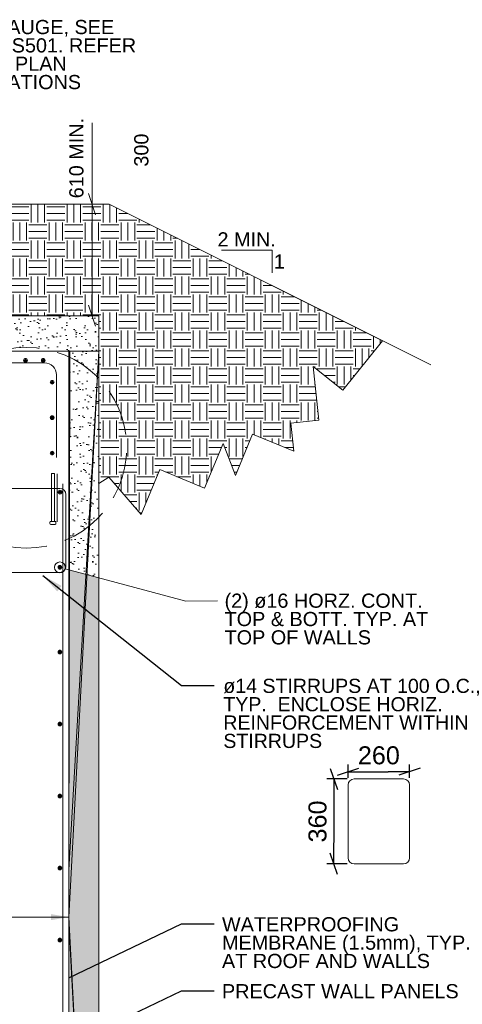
# Model space of a CAD drawing. Header units: millimetres. Extents: x 10617.8 to 10660.2, y 1160.5 to 1187.
# Tile 81 of 81: x 10650 to 10656.2, y 1172 to 1185.7. Entities that reach past the tile are written whole.
import ezdxf
from ezdxf.enums import TextEntityAlignment as Align

# ---------------------------------------------------------------- set-up
doc = ezdxf.new("R2010")
doc.units = ezdxf.units.MM
doc.header["$LTSCALE"] = 0.1
doc.header["$MEASUREMENT"] = 0
doc.linetypes.add('DGN Style 3', pattern=[9.126915, 6.519225, -2.60769])
for name, color, linetype, lineweight in [('G-ANNO-DIM', 1, 'Continuous', 0), ('G-ANNO-PATT', 9, 'Continuous', 0), ('G-ANNO-TEXT', 7, 'Continuous', 0), ('S-REIN-RBAR', 5, 'Continuous', 13), ('S-WALL-LOAD', 3, 'Continuous', 13)]:
    doc.layers.add(name, color=color, linetype=linetype, lineweight=lineweight)
doc.styles.add('1 20', font='arial.ttf', dxfattribs={"height": 0.25})
doc.dimstyles.new('1 20', dxfattribs={"dimscale": 0.00328, "dimtxt": 0.25, "dimasz": 90, "dimexe": 30, "dimexo": 30, "dimgap": 30, "dimtad": 1, "dimdec": 0, "dimlfac": 304.9, "dimzin": 11, "dimdsep": 46, "dimlunit": 5, "dimtxsty": '1 20', "dimblk": '_Oblique_0.3', "dimcen": 0.09, "dimadec": 4, "dimazin": 3, "dimtfac": 0.00328, "dimtdec": 0, "dimtofl": 0, "dimtmove": 0, "dimatfit": 3, "dimfxl": 1, "dimfrac": 2, "dimtolj": 1, "dimtzin": 11, "dimarcsym": 0})
pattern_1 = [(37.5, (0, 0), (-0.0062993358, 0.192682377), [0, -0.152, 0, -0.17, 0, -0.1625]), (7.5, (0, 0), (0.1769776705, 0.2822146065), [0, -0.082, 0, -0.137, 0, -0.0525]), (327.5, (-0.123, 0), (0.3114141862, 0.0005659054), [0, -0.05, 0, -0.18, 0, -0.235]), (317.5, (-0.123, 0), (0.3006126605, 0.0877675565), [0, -0.025, 0, -0.118, 0, -0.135])]

# ---------------------------------------------------------------- blocks, each defined once
blk = doc.blocks.new('REINFDOT')
for radius in [0.0794, 0.0476, 0.0159]:
    blk.add_circle((0, 0), radius)
blk = doc.blocks.new('REINF. DOT')
at = {"layer": 'S-REIN-RBAR', "xscale": 100, "yscale": 100, "zscale": 100, "rotation": 90.00000000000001}
blk.add_blockref('REINFDOT', (927.9, 624.6), dxfattribs=at)
blk = doc.blocks.new('*U20')
at = {"layer": 'S-REIN-RBAR'}
for p, q in [((152.1, 127), (-57.1, 127)), ((-82.5, -207.2), (-82.5, 101.6)), ((177.5, -207.2), (177.5, 101.6)), ((152.1, -232.6), (-57.1, -232.6))]:
    blk.add_line(p, q, dxfattribs=at)
at = {"layer": 'S-REIN-RBAR', "extrusion": (0, 0, -1)}
for centre, start, end in [((57.1, 101.6), 0, 90), ((-152.1, -207.2), 180, 270)]:
    blk.add_arc(centre, 25.4, start, end, dxfattribs=at)
at = {"layer": 'S-REIN-RBAR'}
for centre, start, end in [((152.1, 101.6), 0, 90), ((-57.1, -207.2), 180, 270)]:
    blk.add_arc(centre, 25.4, start, end, dxfattribs=at)
blk = doc.blocks.new('*U21')
at = {"layer": 'S-REIN-RBAR'}
for p, q in [((171.5, 127), (-57.1, 127)), ((-82.5, -203.2), (-82.5, 101.6)), ((196.9, -203.2), (196.9, 101.6)), ((171.5, -228.6), (-57.1, -228.6))]:
    blk.add_line(p, q, dxfattribs=at)
at = {"layer": 'S-REIN-RBAR', "extrusion": (0, 0, -1)}
for centre, start, end in [((57.1, 101.6), 0, 90), ((-171.5, -203.2), 180, 270)]:
    blk.add_arc(centre, 25.4, start, end, dxfattribs=at)
at = {"layer": 'S-REIN-RBAR'}
for centre, start, end in [((171.5, 101.6), 0, 90), ((-57.1, -203.2), 180, 270)]:
    blk.add_arc(centre, 25.4, start, end, dxfattribs=at)
blk = doc.blocks.new('*U23')
at = {"layer": 'G-ANNO-TEXT'}
for p, q in [((-6.4, 76.2), (-6.4, -127)), ((-12.7, -130.2), (-12.7, -136.5)), ((-9.5, -127), (9.5, -127)), ((-9.5, -139.7), (9.5, -139.7)), ((12.7, -130.2), (12.7, -136.5))]:
    blk.add_line(p, q, dxfattribs=at)
at = {"layer": 'G-ANNO-TEXT', "flags": 128}
blk.add_lwpolyline([(-6.4, 76.2), (6.3, 76.2), (6.3, -127)], dxfattribs=at)
at = {"layer": 'G-ANNO-TEXT', "extrusion": (0, 0, -1)}
for centre, radius, start, end in [((9.5, -130.2), 3.17, 0, 90), ((9.5, -136.5), 3.18, 270, 0), ((-9.5, -130.2), 3.18, 90, 180), ((-9.5, -136.5), 3.17, 180, 270)]:
    blk.add_arc(centre, radius, start, end, dxfattribs=at)
blk = doc.blocks.new('_Oblique_0.3')
at = {"color": 0, "linetype": 'ByBlock', "lineweight": -2}
for p, q in [((0, 0), (-1, 0)), ((0.5, 0.167), (-0.5, -0.167))]:
    blk.add_line(p, q, dxfattribs=at)
blk = doc.blocks.new('*D32')
at = {"layer": 'Defpoints', "color": 0, "lineweight": 0, "transparency": 16777216}
for p in [(10654.66, 1175.173), (10654.379, 1173.993), (10654.66, 1173.993)]:
    blk.add_point(p, dxfattribs=at)
at = {"layer": 'G-ANNO-TEXT', "color": 0, "lineweight": -2, "transparency": 16777216}
for p, q in [((10654.562, 1175.173), (10654.281, 1175.173)), ((10654.379, 1174.878), (10654.379, 1174.289)), ((10654.562, 1173.993), (10654.281, 1173.993))]:
    blk.add_line(p, q, dxfattribs=at)
at = {"layer": 'G-ANNO-TEXT', "color": 0, "lineweight": -2, "transparency": 16777216, "xscale": 0.2952, "yscale": 0.2952, "zscale": 0.2952}
for p, rotation in [((10654.379, 1175.173), 90), ((10654.379, 1173.993), 270)]:
    blk.add_blockref('_Oblique_0.3', p, dxfattribs=dict(at, rotation=rotation))
at = {"layer": 'G-ANNO-TEXT', "color": 0, "transparency": 16777216, "insert": (10654.153, 1174.583), "char_height": 0.25, "attachment_point": 5, "rotation": 90, "style": '1 20'}
blk.add_mtext('\\A1;360', dxfattribs=at)
blk = doc.blocks.new('*D33')
at = {"layer": 'Defpoints', "color": 0, "lineweight": 0, "transparency": 16777216}
for p in [(10655.429, 1175.274), (10654.577, 1175.09), (10655.429, 1175.09)]:
    blk.add_point(p, dxfattribs=at)
at = {"layer": 'G-ANNO-TEXT', "color": 0, "lineweight": -2, "transparency": 16777216}
for p, q in [((10654.577, 1175.188), (10654.577, 1175.372)), ((10655.429, 1175.188), (10655.429, 1175.372)), ((10654.872, 1175.274), (10655.134, 1175.274))]:
    blk.add_line(p, q, dxfattribs=at)
at = {"layer": 'G-ANNO-TEXT', "color": 0, "lineweight": -2, "transparency": 16777216, "xscale": 0.2952, "yscale": 0.2952, "zscale": 0.2952, "rotation": 180}
blk.add_blockref('_Oblique_0.3', (10654.577, 1175.274), dxfattribs=at)
at = {"layer": 'G-ANNO-TEXT', "color": 0, "lineweight": -2, "transparency": 16777216, "xscale": 0.2952, "yscale": 0.2952, "zscale": 0.2952}
blk.add_blockref('_Oblique_0.3', (10655.429, 1175.274), dxfattribs=at)
at = {"layer": 'G-ANNO-TEXT', "color": 0, "transparency": 16777216, "insert": (10655.003, 1175.5), "char_height": 0.25, "attachment_point": 5, "style": '1 20'}
blk.add_mtext('\\A1;260', dxfattribs=at)

msp = doc.modelspace()

# ---------------------------------------------------------------- hatches: boundary and pattern name
at = {"layer": 'G-ANNO-PATT', "extrusion": (0, 0, -1)}
h = msp.add_hatch(dxfattribs=at)
h.set_pattern_fill('EARTH', color=256, scale=0.00328, style=0, pattern_type=2)
h.set_pattern_definition([(90, (-10644.67974, 1184.9003), (-0.499875, -0.499875), [0.249936, -0.24994]), (90, (-10644.4298, 1184.65037), (-0.499875, -0.499875), [0.249936, -0.24994]), (90, (-10644.77346, 1184.9003), (-0.499875, -0.499875), [0.249936, -0.24994]), (90, (-10644.52353, 1184.65037), (-0.499875, -0.499875), [0.249936, -0.24994]), (90, (-10644.8672, 1184.9003), (-0.499875, -0.499875), [0.249936, -0.24994]), (90, (-10644.61725, 1184.65037), (-0.499875, -0.499875), [0.249936, -0.24994]), (0, (-10644.6485, 1185.119), (-0.499875, -0.499875), [0.249936, -0.24994]), (0, (-10644.89843, 1184.86906), (-0.499875, -0.499875), [0.249936, -0.24994]), (0, (-10644.6485, 1185.02527), (-0.499875, -0.499875), [0.249936, -0.24994]), (0, (-10644.89843, 1184.77533), (-0.499875, -0.499875), [0.249936, -0.24994]), (0, (-10644.6485, 1184.93154), (-0.499875, -0.499875), [0.249936, -0.24994]), (0, (-10644.89843, 1184.6816), (-0.499875, -0.499875), [0.249936, -0.24994])])
h.paths.add_polyline_path([(-10651.1189, 1181.6067), (-10649.1802, 1181.6067), (-10648.882, 1181.9156), (-10648.985, 1182.034), (-10648.714, 1182.0316), (-10648.806, 1182.2477), (-10648.5139, 1182.2637), (-10648.5699, 1182.4398), (-10648.3333, 1182.5151), (-10648.3791, 1182.659), (-10648.2179, 1182.6679), (-10648.2779, 1182.86), (-10648.0059, 1182.8721), (-10648.1779, 1183.0441), (-10647.9015, 1183.0441), (-10647.9335, 1183.1555), (-10651.2611, 1183.1555), (-10655.0529, 1181.2596), (-10654.5038, 1180.5737), (-10654.092, 1180.9033), (-10654.1715, 1180.1554), (-10653.7822, 1180.1141), (-10653.8236, 1179.7248), (-10653.2496, 1179.9624), (-10653.012, 1179.3885), (-10652.8423, 1179.8337), (-10652.585, 1179.2117), (-10651.963, 1179.469), (-10651.7057, 1178.847), (-10651.2558, 1179.3619), (-10651.1189, 1179.2783)])
at = {"layer": 'G-ANNO-TEXT'}
h = msp.add_hatch(dxfattribs=at)
h.set_pattern_fill('AR-SAND', color=256, scale=0.1, style=0)
h.set_pattern_definition(pattern_1)
edge = h.paths.add_edge_path()
edge.add_arc((10650.1102, 1179.7719), 1.3939, 74.38635, 105.61365, ccw=False)
edge.add_line((10650.4854, 1181.1144), (10650.7024, 1181.1144))
edge.add_line((10650.7024, 1181.1144), (10651.1189, 1181.1144))
edge.add_line((10651.1189, 1181.1144), (10651.1189, 1181.3279))
edge.add_line((10651.1189, 1181.3279), (10651.1189, 1181.6067))
edge.add_line((10651.1189, 1181.6067), (10649.1802, 1181.6067))
edge.add_line((10649.1802, 1181.6067), (10649.0257, 1181.6067))
edge.add_line((10649.0257, 1181.6067), (10649.0257, 1181.1769))
edge.add_line((10649.0257, 1181.1769), (10649.6505, 1181.1769))
edge.add_line((10649.6505, 1181.1769), (10649.6505, 1181.1144))
edge.add_line((10649.6505, 1181.1144), (10649.735, 1181.1144))
at = {"layer": 'G-ANNO-TEXT', "linetype": 'Continuous', "lineweight": 0}
h = msp.add_hatch(dxfattribs=at)
h.set_pattern_fill('AR-CONC')
h.set_pattern_definition([(50, (0, 0), (7.1726018, -0.6275213), [0.75, -8.25]), (355, (0, 0), (-1.3875133, 7.5219213), [0.6, -6.6]), (100.451444, (0.598, -0.052), (5.7850885, 6.8944), [0.637402, -7.011421]), (46.1842, (0, 2), (10.672413, -1.655193), [1.125, -12.375]), (96.63564, (0.889, 1.862), (9.346619, 9.741186), [0.956103, -10.517138]), (351.18416, (0, 2), (9.34662, 9.741186), [0.9, -9.9]), (21, (1, 1.5), (5.9690705, -4.026189), [0.75, -8.25]), (326, (1, 1.5), (2.4331533, 7.2515005), [0.6, -6.6]), (71.451445, (1.4974, 1.1645), (8.4022238, 3.2253115), [0.637402, -7.011421]), (37.5, (0, 0), (0.12159855, 3.32893854), [0, -6.52, 0, -6.7, 0, -6.625]), (7.5, (0, 0), (2.6306954, 3.9441171), [0, -3.82, 0, -6.37, 0, -2.525]), (327.5, (-2.23, 0), (5.33822436, -0.2255487), [0, -2.5, 0, -7.8, 0, -10.35]), (317.5, (-3.23, 0), (5.8318617, 1.0010498), [0, -3.25, 0, -5.18, 0, -7.35])])
h.paths.add_polyline_path([(10651.1189, 1181.1144), (10650.7024, 1181.1144), (10650.7024, 1181.0338, -0.0928471), (10651.1189, 1180.7339)])
h.paths.add_polyline_path([(10651.1189, 1180.7339, 0.0928471), (10650.7024, 1181.0338), (10650.7024, 1179.7814), (10650.7024, 1179.534), (10650.7024, 1178.51, 0.0928471), (10651.1189, 1178.8099)])
h.paths.add_polyline_path([(10651.1189, 1178.8099, -0.0928471), (10650.7024, 1178.51), (10650.7024, 1178.0777), (10651.1189, 1177.9656)])
h = msp.add_hatch(dxfattribs=at)
h.set_pattern_fill('AR-SAND', scale=0.1)
h.set_pattern_definition(pattern_1)
h.paths.add_polyline_path([(10651.1189, 1180.7339, 0.0928471), (10650.7024, 1181.0338), (10650.7024, 1179.7814), (10650.7024, 1179.534), (10650.7024, 1178.51, 0.0928471), (10651.1189, 1178.8099)])
h.paths.add_polyline_path([(10651.1189, 1178.8099, -0.0928471), (10650.7024, 1178.51), (10650.7024, 1178.0777), (10651.1189, 1177.9656)])
h.paths.add_polyline_path([(10651.1189, 1181.1144), (10650.7024, 1181.1144), (10650.7024, 1181.0338, -0.0928471), (10651.1189, 1180.7339)])
h = msp.add_hatch(dxfattribs=at)
h.set_pattern_fill('AR-SAND', scale=0.1)
h.set_pattern_definition(pattern_1)
h.paths.add_polyline_path([(10651.1189, 1177.9656), (10650.7024, 1178.0777), (10650.7024, 1165.4492), (10650.7155, 1164.8738), (10650.8273, 1164.8738), (10651.1704, 1164.8738), (10654.8356, 1164.872), (10654.8356, 1162.8743), (10652.9419, 1162.8743), (10652.9518, 1162.3744), (10655.1933, 1162.3744), (10655.3355, 1162.3744), (10655.3355, 1165.3737), (10651.1189, 1165.3737)])

# ---------------------------------------------------------------- linework, layer by layer
at = {"layer": 'G-ANNO-DIM'}
for p, q in [((10650.7024, 1173.9121, 89.4005), (10650.7024, 1173.1716, 89.4005)), ((10649.7026, 1173.2549, 89.4005), (10650.7024, 1173.2549, 89.4005))]:
    msp.add_line(p, q, dxfattribs=at)
at = {"layer": 'G-ANNO-DIM', "extrusion": (0, 0, -1)}
msp.add_solid([(-10650.4524, 1173.2965, -89.4005), (-10650.7024, 1173.2549, -89.4005), (-10650.4524, 1173.2132, -89.4005)], dxfattribs=at)
at = {"layer": 'G-ANNO-PATT', "elevation": 89.4005, "flags": 128}
msp.add_lwpolyline([(10647.9335, 1183.1555), (10651.2611, 1183.1555), (10655.0529, 1181.2596), (10654.5038, 1180.5737), (10654.092, 1180.9033), (10654.1715, 1180.1554), (10653.7822, 1180.1141), (10653.8236, 1179.7248), (10653.2496, 1179.9624), (10653.012, 1179.3885), (10652.8423, 1179.8337), (10652.585, 1179.2117), (10651.963, 1179.469), (10651.7057, 1178.847), (10651.2558, 1179.3619), (10651.1189, 1179.2783), (10651.1189, 1181.6067), (10651.1189, 1181.6067), (10649.1802, 1181.6067)], dxfattribs=at)
at = {"layer": 'G-ANNO-TEXT', "color": 1}
for p, q in [((10651.023, 1184.2826), (10651.023, 1183.1555)), ((10651.1627, 1183.1555), (10650.9246, 1183.1555)), ((10651.023, 1181.9019), (10651.023, 1182.8603)), ((10651.0205, 1181.6067), (10650.9246, 1181.6067))]:
    msp.add_line(p, q, dxfattribs=at)
at = {"layer": 'G-ANNO-TEXT'}
for p, q in [((10632.8051, 1183.1555, 89.6041), (10651.2611, 1183.1555, 89.4005)), ((10651.2611, 1183.1555, 89.4005), (10655.726, 1180.9231, 89.4005)), ((10652.8177, 1182.5176, 89.4005), (10653.5208, 1182.5176, 89.4005)), ((10653.5208, 1182.5176, 89.4005), (10653.5208, 1182.2032, 89.4005)), ((10632.8051, 1181.6067, 89.4005), (10651.1189, 1181.6067, 89.4005)), ((10651.1189, 1165.3737, 89.4005), (10651.1189, 1181.3279, 89.4005))]:
    msp.add_line(p, q, dxfattribs=at)
at = {"layer": 'G-ANNO-TEXT', "flags": 128}
for points, elevation in [([(10632.8051, 1181.6067), (10651.1189, 1181.6067), (10651.1189, 1165.3737), (10655.3355, 1165.3737), (10655.3355, 1162.3744), (10655.1933, 1162.3744), (10652.9518, 1162.3744), (10652.9419, 1162.8743), (10654.8356, 1162.8743), (10654.8356, 1164.872), (10651.1704, 1164.8738), (10650.8273, 1164.8738), (10650.7155, 1164.8738), (10650.7024, 1165.4492), (10650.7024, 1179.534), (10650.7024, 1179.7814), (10650.7024, 1179.7814), (10650.7024, 1179.7814), (10650.7024, 1181.1144), (10632.8051, 1181.1144)], 89.4005), ([(10650.6501, 1178.0918), (10652.3229, 1177.6417), (10652.7628, 1177.6448)], 89.1073)]:
    msp.add_lwpolyline(points, dxfattribs=dict(at, elevation=elevation))
at = {"layer": 'G-ANNO-TEXT', "linetype": 'DGN Style 3', "extrusion": (0, 0, -1)}
msp.add_circle((-10650.1102, 1179.7719, -89.4005), 1.3939, dxfattribs=at)
at = {"layer": 'G-ANNO-TEXT'}
msp.add_circle((10650.5774, 1178.1114, 89.4005), 0.0753, dxfattribs=at)
at = {"layer": 'S-REIN-RBAR'}
for p, q in [((10632.8051, 1180.9504, 89.1073), (10650.3647, 1180.9504, 89.1073)), ((10650.5313, 1179.6391, 93.7339), (10650.5313, 1180.7838, 93.7339)), ((10650.5414, 1179.4111, 89.1073), (10650.5414, 1178.7446, 89.1073)), ((10650.619, 1164.9102, 89.4005), (10650.619, 1179.2737, 89.4005))]:
    msp.add_line(p, q, dxfattribs=at)
msp.add_arc((10650.3647, 1180.7838, 93.7339), 0.1666, 0, 90, dxfattribs=at)
at = {"layer": 'S-WALL-LOAD'}
msp.add_line((10650.7024, 1164.7488, 89.4005), (10650.7024, 1179.206, 89.4005), dxfattribs=at)

# ---------------------------------------------------------------- block references
at = {"layer": 'G-ANNO-TEXT', "color": 1, "xscale": 0.2952, "yscale": 0.2952, "zscale": 0.2952}
for p, rotation in [((10651.023, 1183.1555), 90), ((10651.023, 1181.6067), 270)]:
    msp.add_blockref('_Oblique_0.3', p, dxfattribs=dict(at, rotation=rotation))
at = {"layer": 'G-ANNO-TEXT', "xscale": 0.00328, "yscale": 0.00328, "zscale": 0.00328}
msp.add_blockref('*U23', (10650.4812, 1179.1671, 89.1073), dxfattribs=at)
at = {"layer": 'S-REIN-RBAR', "xscale": 0.00328, "yscale": 0.00328, "zscale": 0.00328, "rotation": 180}
for p in [(10653.1441, 1183.0358, 89.6937), (10653.3901, 1183.0358, 89.6937), (10653.5139, 1182.7311, 89.6937), (10653.5139, 1182.2391, 89.6937), (10653.5139, 1181.7471, 89.6937), (10653.6218, 1181.2049, 89.1073), (10653.6211, 1180.16, 89.1073), (10653.6211, 1178.9853, 89.4005), (10653.6211, 1177.9855, 89.4005), (10653.6211, 1176.9858, 89.4005), (10653.6211, 1175.986, 89.4005), (10653.6211, 1174.9863, 89.4005)]:
    msp.add_blockref('REINF. DOT', p, dxfattribs=at)
at = {"layer": 'S-REIN-RBAR', "xscale": 0.00328, "yscale": 0.00328, "zscale": 0.00328}
for name, p in [('*U21', (10650.015, 1178.7915, 89.1073)), ('*U20', (10654.8474, 1174.7563, 89.1073))]:
    msp.add_blockref(name, p, dxfattribs=at)

# ---------------------------------------------------------------- texts
at = {"layer": 'G-ANNO-DIM', "color": 7, "linetype": 'Continuous', "style": '1 20'}
for s, p in [('610 MIN.', (10650.8058, 1183.7945, 89.4005)), ('300', (10651.7068, 1183.9057, 89.4005))]:
    msp.add_text(s, height=0.1968, rotation=90, dxfattribs=at).set_placement(p, align=Align.MIDDLE_CENTER)
at = {"layer": 'G-ANNO-TEXT', "color": 7, "char_height": 0.1968, "attachment_point": 1, "style": '1 20'}
for s, insert, line_spacing_factor in [('DEPTH GAUGE, SEE \\PDETAIL F/S501. REFER\\PTO ROOF PLAN\\PFOR LOCATIONS ', (10648.626, 1185.7136, 89.1073), 0.776524), ('2 MIN.', (10652.7642, 1182.7647, 89.4005), 0.6), ('1', (10653.5454, 1182.4586, 89.4005), 0.6), ('(2) ø16 HORZ. CONT. \\PTOP & BOTT. TYP. AT\\PTOP OF WALLS', (10652.8623, 1177.7475, 89.1073), 0.776524), ('ø14 STIRRUPS AT 100 O.C.,\\PTYP.  ENCLOSE HORIZ.\\PREINFORCEMENT WITHIN\\PSTIRRUPS', (10652.8453, 1176.5645, 89.1073), 0.776524), ('WATERPROOFING \\PMEMBRANE (1.5mm), TYP. \\PAT ROOF AND WALLS', (10652.8265, 1173.2538, 89.4005), 0.776524), ('PRECAST WALL PANELS', (10652.8265, 1172.3241, 89.4005), 0.6)]:
    msp.add_mtext(s, dxfattribs=dict(at, insert=insert, line_spacing_factor=line_spacing_factor))

# ---------------------------------------------------------------- dimensions: what is measured, and where the dimension line sits
at = {"layer": 'G-ANNO-TEXT', "color": 1}
dim = msp.add_linear_dim(base=(10655.4294, 1175.2736, 89.1073), p1=(10654.5766, 1175.0895, 89.1073), p2=(10655.4294, 1175.0895, 89.1073), dimstyle='1 20', dxfattribs=at)
dim.commit()
dim.dimension.update_dxf_attribs({"geometry": '*D33', "text_midpoint": (10655.003, 1175.4996, 89.1073)})
dim = msp.add_linear_dim(base=(10654.3795, 1173.9934, 89.1073), p1=(10654.6599, 1175.1729, 89.1073), p2=(10654.6599, 1173.9934, 89.1073), angle=270, dimstyle='1 20', dxfattribs=at)
dim.commit()
dim.dimension.update_dxf_attribs({"geometry": '*D32', "text_midpoint": (10654.1533, 1174.5831, 89.1073)})

# ---------------------------------------------------------------- meshes
at = {"layer": 'G-ANNO-TEXT'}
mesh = msp.add_polyface(dxfattribs=at)
corners = [(10650.7151, 1181.1144, 89.6917), (10650.7107, 1181.1144, 89.7005), (10650.7024, 1181.1144, 89.7078), (10650.7024, 1173.9121, 89.4005), (10650.7024, 1173.2549, 89.4005), (10650.7024, 1173.1716, 89.4005), (10650.7024, 1165.1212, 89.4005), (10650.7024, 1164.8738, 89.4005), (10650.7857, 1164.8738, 89.4005), (10651.1606, 1164.8738, 89.4005), (10654.8356, 1164.8738, 89.4005), (10654.8356, 1162.8743, 89.4005), (10652.9419, 1162.8743, 89.4005), (10652.9419, 1162.3744, 89.4005), (10655.1933, 1162.3744, 89.4005), (10655.3355, 1162.3744, 89.4005), (10655.3355, 1165.3737, 89.4005), (10651.1189, 1165.3737, 89.4005), (10651.1189, 1181.1144, 89.4079)]
mesh.append_faces([[corners[k] for k in face] for face in [(2, 0, 1), (8, 6, 7), (13, 11, 12)]], dxfattribs={"vtx0": -1})
mesh.append_faces([[corners[k] for k in face] for face in [(4, 18, 3), (3, 0, 2), (11, 15, 10)]], dxfattribs={"vtx0": -1, "vtx1": -1})
mesh.append_faces([[corners[k] for k in face] for face in [(6, 9, 17)]], dxfattribs={"vtx0": -1, "vtx1": -1, "vtx2": -1})
mesh.append_faces([[corners[k] for k in face] for face in [(17, 5, 6), (4, 17, 18), (17, 4, 5), (3, 18, 0), (6, 8, 9), (11, 13, 14), (11, 14, 15), (10, 15, 16), (10, 16, 17), (17, 9, 10)]], dxfattribs={"vtx0": -1, "vtx2": -1})

# ---------------------------------------------------------------- leaders
for points in [[(10650.3394, 1177.9988, 89.4005), (10652.2659, 1176.4734, 89.4005), (10652.7169, 1176.4734, 89.4005)], [(10650.7024, 1172.4133, 89.4005), (10652.2659, 1173.1617, 89.4005), (10652.7169, 1173.1617, 89.4005)], [(10650.7024, 1171.4837, 89.4005), (10652.2659, 1172.2321, 89.4005), (10652.7169, 1172.2321, 89.4005)]]:
    msp.add_leader(points, dimstyle='1 20', override={"dimgap": 60}, dxfattribs=at)

doc.saveas('drawing.dxf')
